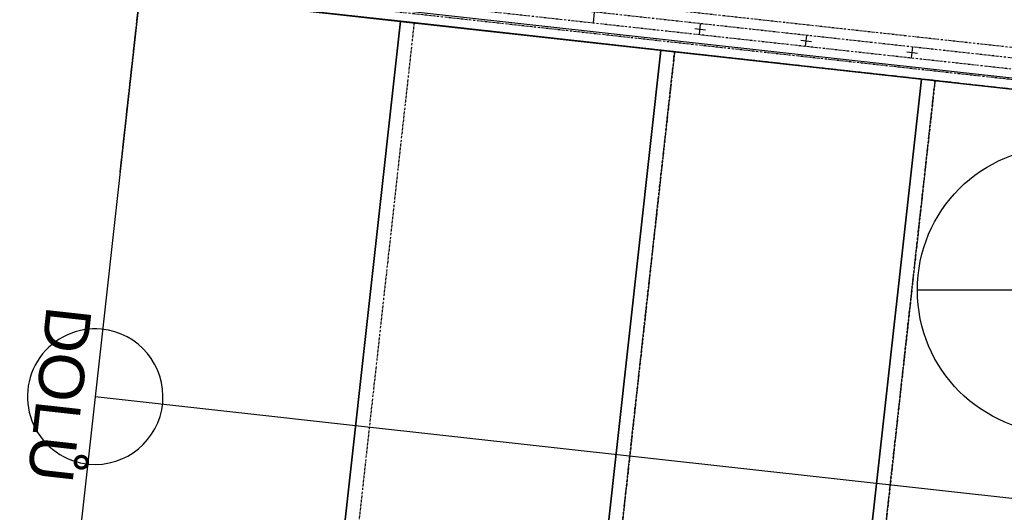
# Model space of a CAD drawing. Header units: millimetres. Extents: x -25972 to 4435, y -2839 to 20217.
# Tile 70 of 110: x -17088 to -15999, y 10175 to 10720. Entities that reach past the tile are written whole.
import ezdxf

# ---------------------------------------------------------------- set-up
doc = ezdxf.new("R2010")
doc.units = ezdxf.units.MM
doc.header["$MEASUREMENT"] = 0
doc.linetypes.add('Čerchovaná M', pattern=[4.5, 2.5, -0.85, 0.3, -0.85])
doc.linetypes.add('čárkovaná 3', pattern=[1.5, 1, -0.5])
for name, color, linetype in [('7._POHLED ZÁPADNÍ_2_Interiér - schodiště', 7, 'Continuous'), ('7._POHLED ZÁPADNÍ_2_Nové_3D prvky fasada nove', 7, 'Continuous'), ('7._POHLED ZÁPADNÍ_2_Nové_Interiér - schodiště', 7, 'Continuous'), ('7._POHLED ZÁPADNÍ_2_Nové_Konstrukce - nosné', 7, 'Continuous'), ('7._POHLED ZÁPADNÍ_2_Nové_Popis', 7, 'Continuous')]:
    doc.layers.add(name, color=color, linetype=linetype)
doc.styles.add('GENEROVANÝ_STYL_1', font='txt')

msp = doc.modelspace()

# ---------------------------------------------------------------- linework, layer by layer
at = {"layer": '7._POHLED ZÁPADNÍ_2_Nové_3D prvky fasada nove', "color": 1, "linetype": 'Continuous', "lineweight": 25}
for p, q in [((-16453.6, 10716.5), (-16452.2, 10728.4)), ((-16336.2, 10703.6), (-16334.9, 10715.5)), ((-16341.5, 10710.2), (-16329.5, 10708.9)), ((-16218.8, 10690.7), (-16217.5, 10702.6)), ((-16224.1, 10697.3), (-16212.2, 10696)), ((-16101.4, 10677.8), (-16100.1, 10689.7)), ((-16106.7, 10684.4), (-16094.8, 10683.1))]:
    msp.add_line(p, q, dxfattribs=at)
at = {"layer": '7._POHLED ZÁPADNÍ_2_Nové_3D prvky fasada nove', "color": 1, "linetype": 'Čerchovaná M', "lineweight": 25, "flags": 128}
for points in [[(-14674.1, 10509.3), (-14670.2, 10544.1), (-16940.4, 10793.6), (-16944.3, 10758.9)], [(-14672.8, 10520.7), (-14671.5, 10532.6), (-16941.7, 10782.2), (-16943, 10770.3)], [(-14672.8, 10520.7), (-14671.5, 10532.6), (-16941.7, 10782.2), (-16943, 10770.3)]]:
    msp.add_lwpolyline(points, close=True, dxfattribs=at)
at = {"layer": '7._POHLED ZÁPADNÍ_2_Nové_Interiér - schodiště', "color": 1, "linetype": 'Continuous', "lineweight": 25}
for p, q in [((-14359.9, 10474.4), (-16954, 10762.1)), ((-16955.3, 10750.1), (-17054.5, 9855.6)), ((-16955.3, 10750.1), (-14361.2, 10462.5)), ((-16667.1, 10718.2), (-16955.3, 10750.1)), ((-16766.3, 9823.7), (-16667.1, 10718.2)), ((-16667.1, 10718.2), (-16766.3, 9823.7)), ((-16378.8, 10686.2), (-16667.1, 10718.2)), ((-16478, 9791.7), (-16378.8, 10686.2)), ((-16378.8, 10686.2), (-16478, 9791.7)), ((-16090.6, 10654.3), (-16378.8, 10686.2)), ((-16189.8, 9759.7), (-16090.6, 10654.3)), ((-16090.6, 10654.3), (-16189.8, 9759.7)), ((-15802.4, 10622.3), (-16090.6, 10654.3)), ((-17004.9, 10302.9), (-16716.7, 10270.9)), ((-16716.7, 10270.9), (-14699, 10047.2))]:
    msp.add_line(p, q, dxfattribs=at)
at = {"layer": '7._POHLED ZÁPADNÍ_2_Nové_Interiér - schodiště', "color": 1, "linetype": 'Čerchovaná M', "lineweight": 25, "flags": 128}
for points in [[(-16652, 10716.5), (-16751.1, 9822), (-16462.9, 9790), (-16363.7, 10684.5)], [(-16363.7, 10684.5), (-16462.9, 9790), (-16174.7, 9758.1), (-16075.5, 10652.6)], [(-16075.5, 10652.6), (-16174.7, 9758.1), (-15886.4, 9726.1), (-15787.3, 10620.6)]]:
    msp.add_lwpolyline(points, close=True, dxfattribs=at)
at = {"layer": '7._POHLED ZÁPADNÍ_2_Nové_Interiér - schodiště', "color": 1, "linetype": 'Continuous', "lineweight": 25}
for start, end in [(84.682, 264.682), (264.682, 84.682)]:
    msp.add_arc((-17004.9, 10302.9), 75, start, end, dxfattribs=at)
at = {"layer": '7._POHLED ZÁPADNÍ_2_Nové_Konstrukce - nosné', "color": 1, "linetype": 'čárkovaná 3', "lineweight": 25}
msp.add_line((-16977.3, 10551.3), (-16955.3, 10750.1), dxfattribs=at)
at = {"layer": '7._POHLED ZÁPADNÍ_2_Nové_Popis', "color": 1, "linetype": 'Continuous', "lineweight": 25}
msp.add_line((-15777.9, 10420.8), (-16095.1, 10420.8), dxfattribs=at)
msp.add_circle((-15936.5, 10420.8), 158.6, dxfattribs=at)

# ---------------------------------------------------------------- texts
at = {"layer": '7._POHLED ZÁPADNÍ_2_Interiér - schodiště', "color": 1, "linetype": 'Continuous', "lineweight": 25, "insert": (-17033.9, 10401.7), "char_height": 50, "attachment_point": 4, "rotation": 263.6732, "style": 'GENEROVANÝ_STYL_1'}
msp.add_mtext('\\A1;{\\pql;\\fArial|b0|i0|c238|p38;DOLŮ}', dxfattribs=at)

doc.saveas('drawing.dxf')
